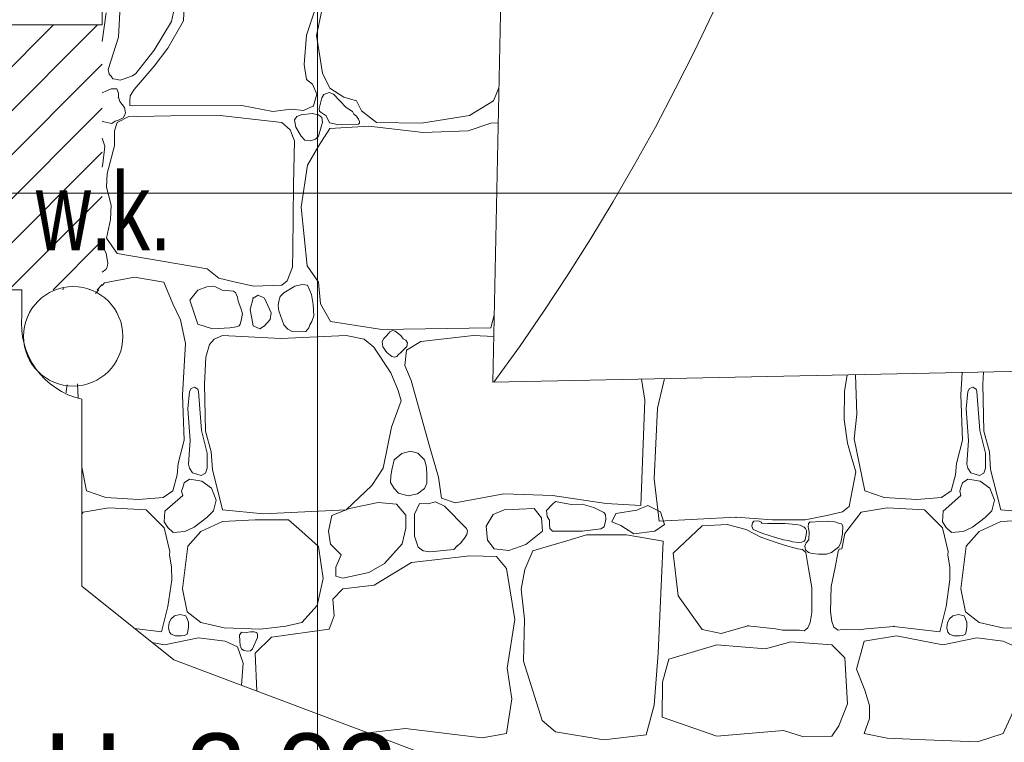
# Model space of a CAD drawing. Header units: millimetres. Extents: x -573548 to 674770, y -210017 to -47794.
# Tile 87 of 234: x 94223 to 96121, y -99540 to -98148. Entities that reach past the tile are written whole.
import ezdxf
from ezdxf.enums import TextEntityAlignment as Align

# ---------------------------------------------------------------- set-up
doc = ezdxf.new("R2010")
doc.units = ezdxf.units.MM
for name, color, linetype, lineweight in [('A.02 RZUT PIWNICY_is$0$_HATCH_Nr_pióra__18', 8, 'Continuous', 9), ('A.02 RZUT PIWNICY_is$0$A-WYSOKOSCI_Nr_pióra__7', 8, 'Continuous', 9), ('A.02 RZUT PIWNICY_is$0$DIM MALY_Nr_pióra__8', 8, 'Continuous', 9), ('A.02 RZUT PIWNICY_is$0$HATCH_Nr_pióra__18', 8, 'Continuous', 9), ('A.02 RZUT PIWNICY_is$0$PARAPET_Nr_pióra__7', 8, 'Continuous', 9), ('A.02 RZUT PIWNICY_is$0$strop_Nr_pióra__1', 8, 'Continuous', 9), ('A.02 RZUT PIWNICY_is$0$Structural - Bearing_Nr_pióra__21', 8, 'Continuous', 9), ('A.02 RZUT PIWNICY_is$0$Structural - Grid', 8, 'Continuous', 9), ('A.02 RZUT PIWNICY_is$0$Structural - Grid_Nr_pióra__17', 8, 'Continuous', 9)]:
    doc.layers.add(name, color=color, linetype=linetype, lineweight=lineweight)
doc.styles.add('A.02 RZUT PIWNICY_is$0$STYL_AUTOMATYCZNY_1', font='arial.ttf')
doc.styles.add('A.02 RZUT PIWNICY_is$0$STYL_AUTOMATYCZNY_5', font='arial.ttf', dxfattribs={"width": 0.7})

# ---------------------------------------------------------------- blocks, each defined once
blk = doc.blocks.new('*X48648')
at = {"layer": 'A.02 RZUT PIWNICY_is$0$_HATCH_Nr_pióra__18'}
for p, q in [((95085.7, -98151.8), (95101.9, -98075.9)), ((95111.3, -98091.6), (95108.8, -98150.2)), ((94987, -98122.1), (94983.7, -98182)), ((95346.2, -98177.8), (95368.9, -98107.7)), ((94959.7, -98134.9), (94952.3, -98190)), ((95376.3, -98127.1), (95365.1, -98178.7)), ((95052.2, -98206.7), (95085.7, -98151.8)), ((95108.8, -98150.2), (95078.7, -98203)), ((94983.7, -98182), (94963.7, -98244.3)), ((95341.2, -98234.4), (95346.2, -98177.8)), ((95365.1, -98178.7), (95376.7, -98250.9)), ((95017.2, -98251.7), (95052.2, -98206.7)), ((95078.7, -98203), (95052.2, -98237.7)), ((95052.2, -98237.7), (95013.9, -98282.3)), ((95345.7, -98263.3), (95341.2, -98234.4)), ((94963.7, -98244.3), (94965.9, -98253.2)), ((94965.9, -98253.2), (94969.3, -98256.7)), ((94969.3, -98256.7), (94973, -98261.7)), ((94994.5, -98262), (95010.7, -98256.4)), ((95010.7, -98256.4), (95017.2, -98251.7)), ((95376.7, -98250.9), (95390.7, -98279.8)), ((94973, -98261.7), (94977.7, -98262.6)), ((94977.7, -98262.6), (94986.9, -98264.3)), ((94986.9, -98264.3), (94994.5, -98262)), ((95357.3, -98272.4), (95345.7, -98263.3)), ((95366, -98291.4), (95357.3, -98272.4)), ((94960.7, -98285), (94952.3, -98288.8)), ((94969.4, -98281.2), (94960.7, -98285)), ((94980.4, -98281.5), (94969.4, -98281.2)), ((94983.9, -98289.6), (94980.4, -98281.5)), ((94983.3, -98297.5), (94983.9, -98289.6)), ((95006.4, -98294.8), (95005.5, -98305.3)), ((95013.9, -98282.3), (95006.4, -98294.8)), ((95359.4, -98314.1), (95366, -98291.4)), ((95379.3, -98292.2), (95375.6, -98298.4)), ((95389.4, -98288.6), (95379.3, -98292.2)), ((95398.1, -98291.3), (95389.4, -98288.6)), ((95390.7, -98279.8), (95417.6, -98297.5)), ((95422.4, -98316.9), (95398.1, -98291.3)), ((95706.5, -98304.2), (95716.9, -98279)), ((94986.2, -98305.8), (94983.3, -98297.5)), ((94994.9, -98317.4), (94986.2, -98305.8)), ((95005.5, -98305.3), (95005.4, -98313.4)), ((95005.4, -98313.4), (95009.7, -98314.1)), ((95009.7, -98314.1), (95221.1, -98313.6)), ((95221.1, -98313.6), (95280.9, -98325.2)), ((95340, -98322.7), (95359.4, -98314.1)), ((95375.6, -98298.4), (95370.4, -98319)), ((95417.6, -98297.5), (95442.3, -98304.2)), ((95442.3, -98304.2), (95451.8, -98323.6)), ((95660.3, -98332.6), (95706.5, -98304.2)), ((94992.5, -98336.8), (94995.4, -98332.5)), ((94997.4, -98327.7), (94994.9, -98317.4)), ((94995.4, -98332.5), (94997.4, -98327.7)), ((95015, -98333.8), (95003.5, -98334.4)), ((95020.5, -98334.7), (95015, -98333.8)), ((95084.4, -98333.1), (95020.5, -98334.7)), ((95179.8, -98332.6), (95084.4, -98333.1)), ((95298.7, -98345.8), (95179.8, -98332.6)), ((95280.9, -98325.2), (95316.4, -98320.3)), ((95316.4, -98320.3), (95340, -98322.7)), ((95335.8, -98331), (95327.3, -98334.4)), ((95356.8, -98328.8), (95335.8, -98331)), ((95369.3, -98331), (95356.8, -98328.8)), ((95375.3, -98336.6), (95369.3, -98331)), ((95370.4, -98319), (95370.7, -98324)), ((95370.7, -98324), (95373.9, -98326.9)), ((95373.9, -98326.9), (95384, -98333.1)), ((95384, -98333.1), (95390.5, -98346.4)), ((95427.5, -98320.7), (95422.4, -98316.9)), ((95434.7, -98325.2), (95427.5, -98320.7)), ((95437.2, -98329.8), (95434.7, -98325.2)), ((95442.4, -98334.2), (95437.2, -98329.8)), ((95446.1, -98339.6), (95442.4, -98334.2)), ((95451.8, -98323.6), (95481.1, -98346.3)), ((95567.8, -98347.1), (95660.3, -98332.6)), ((94952.3, -98344.2), (94970.8, -98348.3)), ((94970.8, -98348.3), (94977.4, -98343.5)), ((94980.8, -98345.8), (94976.1, -98362.4)), ((94977.4, -98343.5), (94983.3, -98341.7)), ((95003.5, -98334.4), (94980.8, -98345.8)), ((94983.3, -98341.7), (94992.5, -98336.8)), ((95314.6, -98359.9), (95298.7, -98345.8)), ((95327.3, -98334.4), (95322.7, -98341)), ((95322.7, -98341), (95325.6, -98355.1)), ((95369.3, -98372.3), (95376.8, -98345.6)), ((95376.8, -98345.6), (95375.3, -98336.6)), ((95390.5, -98346.4), (95399.8, -98348.4)), ((95465.9, -98353.3), (95390.7, -98357.4)), ((95399.8, -98348.4), (95405.4, -98350.6)), ((95405.4, -98350.6), (95413.6, -98350.1)), ((95413.6, -98350.1), (95445.9, -98349.2)), ((95445.9, -98349.2), (95448.3, -98347.2)), ((95448.2, -98344), (95446.1, -98339.6)), ((95448.3, -98347.2), (95448.2, -98344)), ((95570.7, -98365.2), (95465.9, -98353.3)), ((95481.1, -98346.3), (95567.8, -98347.1)), ((95701.2, -98347.5), (95657.8, -98362.4)), ((95715.5, -98346.6), (95701.2, -98347.5)), ((94976.1, -98362.4), (94975.6, -98391)), ((95323.1, -98381.6), (95314.6, -98359.9)), ((95325.6, -98355.1), (95335.8, -98372.3)), ((95335.8, -98372.3), (95342.6, -98380)), ((95363.5, -98377.9), (95369.3, -98372.3)), ((95390.7, -98357.4), (95369.3, -98391.7)), ((95657.8, -98362.4), (95570.7, -98365.2)), ((94957.4, -98391.5), (94952.3, -98376.3)), ((94975.6, -98391), (94961.9, -98444.5)), ((95320.9, -98465.7), (95323.1, -98381.6)), ((95342.6, -98380), (95353.4, -98381.1)), ((95353.4, -98381.1), (95363.5, -98377.9)), ((94953.4, -98425.7), (94957.4, -98391.5)), ((95369.3, -98391.7), (95347.8, -98428)), ((94952.3, -98431.8), (94953.4, -98425.7)), ((95347.8, -98428), (95335.8, -98509.3)), ((94961.9, -98444.5), (94960.2, -98470.6)), ((95319.6, -98591.3), (95320.9, -98465.7)), ((94960.2, -98470.6), (94969.3, -98505.6)), ((94969.3, -98505.6), (94967.9, -98532.9)), ((95335.8, -98509.3), (95347.4, -98622)), ((94967.9, -98532.9), (94960.6, -98568.8)), ((94960.6, -98568.8), (94980.8, -98598.5)), ((94960, -98598.7), (94952.3, -98582.3)), ((94962.9, -98616.8), (94960, -98598.7)), ((94980.8, -98598.5), (95154.2, -98628)), ((95318.8, -98624.8), (95319.6, -98591.3)), ((94961.8, -98624.7), (94962.9, -98616.8)), ((94952.3, -98634.5), (94959, -98629)), ((94959, -98629), (94961.8, -98624.7)), ((95154.2, -98628), (95177.1, -98646.2)), ((95308.8, -98651), (95318.8, -98624.8)), ((95347.4, -98622), (95368.9, -98653.8)), ((94956.5, -98655), (94952.3, -98660)), ((95014.3, -98644.3), (94956.5, -98655)), ((95071.2, -98653.4), (95014.3, -98644.3)), ((95088.2, -98695.5), (95071.2, -98653.4)), ((95177.1, -98646.2), (95206.8, -98653.1)), ((95206.8, -98653.1), (95243.5, -98661.4)), ((95298.7, -98659.6), (95308.8, -98651)), ((95368.9, -98653.8), (95373, -98695.5)), ((94945.4, -98668.1), (94939.1, -98675.6)), ((95136.5, -98668.7), (95121.2, -98688.1)), ((95154.1, -98662.6), (95136.5, -98668.7)), ((95167.4, -98661.6), (95154.1, -98662.6)), ((95170.3, -98662.9), (95167.4, -98661.6)), ((95183.5, -98668.7), (95170.3, -98662.9)), ((95205.1, -98671.2), (95183.5, -98668.7)), ((95209.1, -98673.2), (95205.1, -98671.2)), ((95213, -98682.3), (95209.1, -98673.2)), ((95243.5, -98661.4), (95298.7, -98659.6)), ((95302, -98674), (95295.2, -98681.1)), ((95323.2, -98661.6), (95302, -98674)), ((95337.8, -98658.3), (95323.2, -98661.6)), ((95348.1, -98659.7), (95337.8, -98658.3)), ((95352.3, -98669.9), (95348.1, -98659.7)), ((95355.3, -98677.6), (95352.3, -98669.9)), ((95121.2, -98688.1), (95136.5, -98734.3)), ((95214.5, -98690.1), (95213, -98682.3)), ((95219.7, -98703.6), (95214.5, -98690.1)), ((95243, -98684.3), (95237.6, -98706.2)), ((95253.1, -98678.9), (95243, -98684.3)), ((95264.8, -98684.3), (95253.1, -98678.9)), ((95278, -98712.4), (95264.8, -98684.3)), ((95292.6, -98690.1), (95291.3, -98698.8)), ((95295.2, -98681.1), (95292.6, -98690.1)), ((95358.8, -98696.4), (95355.3, -98677.6)), ((95103.4, -98726.4), (95088.2, -98695.5)), ((95222.3, -98713.7), (95219.7, -98703.6)), ((95220.1, -98727.6), (95222.3, -98713.7)), ((95237.6, -98706.2), (95243, -98738)), ((95276, -98725.6), (95278, -98712.4)), ((95291.3, -98698.8), (95292.9, -98708.7)), ((95292.9, -98708.7), (95302, -98735.9)), ((95359.8, -98718.6), (95358.8, -98696.4)), ((95373, -98695.5), (95392.4, -98729.3)), ((95112.9, -98771.9), (95103.4, -98726.4)), ((95217.8, -98734.3), (95220.1, -98727.6)), ((95264.8, -98738), (95276, -98725.6)), ((95352.3, -98735.9), (95356, -98729.6)), ((95356, -98729.6), (95359.8, -98718.6)), ((95392.4, -98729.3), (95491, -98744.6)), ((95701.2, -98741.3), (95707.9, -98717.4)), ((95136.5, -98734.3), (95164.5, -98743.8)), ((95164.5, -98743.8), (95198.4, -98741.7)), ((95198.4, -98741.7), (95210.3, -98739.6)), ((95210.3, -98739.6), (95216.1, -98737.4)), ((95216.1, -98737.4), (95217.8, -98734.3)), ((95243, -98738), (95256, -98743.5)), ((95256, -98743.5), (95264.8, -98738)), ((95302, -98735.9), (95309.7, -98744.2)), ((95309.7, -98744.2), (95318.4, -98748.9)), ((95318.4, -98748.9), (95330.8, -98749.1)), ((95330.8, -98749.1), (95344.5, -98748.8)), ((95344.5, -98748.8), (95347.3, -98745.4)), ((95347.3, -98745.4), (95350.3, -98741.4)), ((95350.3, -98741.4), (95352.3, -98735.9)), ((95491, -98744.6), (95701.2, -98741.3)), ((95506.5, -98749.1), (95501, -98756.2)), ((95511.8, -98746.8), (95506.5, -98749.1)), ((95517.1, -98747.9), (95511.8, -98746.8)), ((95527.8, -98756.2), (95517.1, -98747.9)), ((95167.8, -98763.6), (95159.2, -98773.5)), ((95184.3, -98756.2), (95167.8, -98763.6)), ((95296.6, -98762.4), (95184.3, -98756.2)), ((95422.4, -98756.2), (95296.6, -98762.4)), ((95456.8, -98763.6), (95422.4, -98756.2)), ((95475.8, -98778.5), (95456.8, -98763.6)), ((95495, -98762.3), (95491.5, -98767.7)), ((95491.5, -98767.7), (95493.3, -98778.1)), ((95501, -98756.2), (95495, -98762.3)), ((95532.4, -98762.7), (95527.8, -98756.2)), ((95537.3, -98765.2), (95532.4, -98762.7)), ((95540.4, -98770.5), (95537.3, -98765.2)), ((95566.2, -98768.1), (95538.5, -98784.7)), ((95539.6, -98777.7), (95540.4, -98770.5)), ((95668.1, -98756.2), (95566.2, -98768.1)), ((95707.1, -98758.1), (95668.1, -98756.2)), ((95106.7, -98870.5), (95112.9, -98771.9)), ((95159.2, -98773.5), (95152.1, -98798.3)), ((95508.4, -98828.4), (95475.8, -98778.5)), ((95493.3, -98778.1), (95501, -98789.2)), ((95501, -98789.2), (95510.3, -98796.5)), ((95523.3, -98792.9), (95527.8, -98789.2)), ((95527.8, -98789.2), (95539.6, -98777.7)), ((95538.5, -98784.7), (95535.6, -98814)), ((95152.1, -98798.3), (95149.3, -98850.3)), ((95510.3, -98796.5), (95515, -98797.9)), ((95515, -98797.9), (95519.9, -98796.5)), ((95519.9, -98796.5), (95523.3, -98792.9)), ((95535.6, -98814), (95547.4, -98843.2)), ((96606.7, -98870.5), (96609.4, -98827.5)), ((96650.6, -98826.7), (96649.3, -98850.3)), ((95522.8, -98862.3), (95508.4, -98828.4)), ((95547.4, -98843.2), (95583.1, -98969.6)), ((95998, -98880.8), (95991.7, -98840.3)), ((96035.7, -98839.4), (96022.4, -98896.4)), ((96383, -98864), (96388, -98832.1)), ((96403.9, -98831.8), (96406.9, -98908.1)), ((94882.9, -98866.7), (94883, -98864)), ((94883, -98864), (94885, -98851.4)), ((94904.6, -98849.4), (94905.7, -98876.2)), ((95120.4, -98864), (95117.3, -98897.5)), ((95123.5, -98858.1), (95120.4, -98864)), ((95130.1, -98855.7), (95123.5, -98858.1)), ((95136.4, -98859.9), (95130.1, -98855.7)), ((95138.1, -98864), (95136.4, -98859.9)), ((95143.4, -98939.6), (95138.1, -98864)), ((95149.3, -98850.3), (95151.3, -98940.7)), ((95528.6, -98882.1), (95522.8, -98862.3)), ((96382.1, -98918.2), (96383, -98864)), ((96620.4, -98864), (96617.3, -98897.5)), ((96623.5, -98858.1), (96620.4, -98864)), ((96630.1, -98855.7), (96623.5, -98858.1)), ((96636.4, -98859.9), (96630.1, -98855.7)), ((96638.1, -98864), (96636.4, -98859.9)), ((96643.4, -98939.6), (96638.1, -98864)), ((96649.3, -98850.3), (96651.3, -98940.7)), ((95110, -98958), (95106.7, -98870.5)), ((95509.6, -98932.8), (95528.6, -98882.1)), ((95990.1, -99083.5), (95998, -98880.8)), ((96610, -98958), (96606.7, -98870.5)), ((95117.3, -98897.5), (95121.9, -98958.4)), ((96022.4, -98896.4), (96015.9, -99032.1)), ((96617.3, -98897.5), (96621.9, -98958.4)), ((96388.5, -98963.5), (96382.1, -98918.2)), ((96406.9, -98908.1), (96401.2, -98955.5)), ((95154.7, -98983), (95143.4, -98939.6)), ((95151.3, -98940.7), (95162.5, -98980.3)), ((95493.9, -99012.1), (95509.6, -98932.8)), ((96654.7, -98983), (96643.4, -98939.6)), ((96651.3, -98940.7), (96662.5, -98980.3)), ((95098.9, -99003), (95110, -98958)), ((95121.9, -98958.4), (95118.3, -99004.4)), ((96401.2, -98955.5), (96422.2, -99055.4)), ((96598.9, -99003), (96610, -98958)), ((96621.9, -98958.4), (96618.3, -99004.4)), ((95546.4, -98978.9), (95529.4, -98983.8)), ((95560.2, -98983), (95546.4, -98978.9)), ((95583.1, -98969.6), (95600.4, -99029)), ((96395.5, -98988.7), (96388.5, -98963.5)), ((95154.5, -99012.1), (95154.7, -98983)), ((95162.5, -98980.3), (95164.5, -99014.6)), ((95514.8, -98995.7), (95510.1, -99015.2)), ((95529.4, -98983.8), (95514.8, -98995.7)), ((95573.5, -98995.7), (95560.2, -98983)), ((95577.3, -99010), (95573.5, -98995.7)), ((96404.4, -99018.8), (96395.5, -98988.7)), ((96654.5, -99012.1), (96654.7, -98983)), ((96662.5, -98980.3), (96664.5, -99014.6)), ((94912.7, -99010.2), (94922.2, -99055.4)), ((95096.8, -99024.5), (95098.9, -99003)), ((95118.3, -99004.4), (95120.4, -99012.1)), ((95120.4, -99012.1), (95126.5, -99020.7)), ((95151.6, -99021.4), (95154.5, -99012.1)), ((95164.5, -99014.6), (95184.3, -99091.8)), ((95471.6, -99045.5), (95493.9, -99012.1)), ((95510.1, -99015.2), (95508.2, -99027.3)), ((95577.8, -99025.7), (95577.3, -99010)), ((96596.8, -99024.5), (96598.9, -99003)), ((96618.3, -99004.4), (96620.4, -99012.1)), ((96620.4, -99012.1), (96626.5, -99020.7)), ((96651.6, -99021.4), (96654.5, -99012.1)), ((96664.5, -99014.6), (96684.3, -99091.8)), ((95088.2, -99055.4), (95096.8, -99024.5)), ((95120.4, -99033.3), (95110.3, -99039.9)), ((95132.7, -99034.8), (95120.4, -99033.3)), ((95126.5, -99020.7), (95143.1, -99025.8)), ((95144.4, -99036.7), (95132.7, -99034.8)), ((95143.1, -99025.8), (95151.6, -99021.4)), ((95508.2, -99027.3), (95508, -99039.7)), ((95577.9, -99040.6), (95577.8, -99025.7)), ((95600.4, -99029), (95606.2, -99069.9)), ((96015.9, -99032.1), (96025.9, -99113.8)), ((96391.5, -99086), (96404.4, -99018.8)), ((96588.2, -99055.4), (96596.8, -99024.5)), ((96620.4, -99033.3), (96610.3, -99039.9)), ((96632.7, -99034.8), (96620.4, -99033.3)), ((96626.5, -99020.7), (96643.1, -99025.8)), ((96644.4, -99036.7), (96632.7, -99034.8)), ((96643.1, -99025.8), (96651.6, -99021.4)), ((95107.3, -99048.9), (95105, -99055.9)), ((95110.3, -99039.9), (95107.3, -99048.9)), ((95162.8, -99050.5), (95144.4, -99036.7)), ((95171.7, -99073.8), (95162.8, -99050.5)), ((95422.4, -99091.8), (95471.6, -99045.5)), ((95508, -99039.7), (95514.8, -99050.9)), ((95514.8, -99050.9), (95523.5, -99060.3)), ((95559.8, -99061.5), (95573.5, -99050.9)), ((95573.5, -99050.9), (95577.9, -99040.6)), ((96607.3, -99048.9), (96605, -99055.9)), ((96610.3, -99039.9), (96607.3, -99048.9)), ((96662.8, -99050.5), (96644.4, -99036.7)), ((96671.7, -99073.8), (96662.8, -99050.5)), ((94922.2, -99055.4), (94959.4, -99068.2)), ((94959.4, -99068.2), (95022.1, -99072)), ((95022.1, -99072), (95070, -99068.2)), ((95070, -99068.2), (95088.2, -99055.4)), ((95107.3, -99064.2), (95072.7, -99094.9)), ((95105, -99055.9), (95107.3, -99064.2)), ((95167, -99094), (95171.7, -99073.8)), ((95523.5, -99060.3), (95542.1, -99064.9)), ((95542.1, -99064.9), (95559.8, -99061.5)), ((95606.2, -99069.9), (95632.2, -99078.6)), ((95632.2, -99078.6), (95726.3, -99061.2)), ((95726.3, -99061.2), (95820, -99064.5)), ((95820, -99064.5), (95923.7, -99080.2)), ((96422.2, -99055.4), (96459.4, -99068.2)), ((96459.4, -99068.2), (96522.1, -99072)), ((96522.1, -99072), (96570, -99068.2)), ((96570, -99068.2), (96588.2, -99055.4)), ((96607.3, -99064.2), (96572.7, -99094.9)), ((96605, -99055.9), (96607.3, -99064.2)), ((96667, -99094), (96671.7, -99073.8)), ((94915.2, -99096.3), (94965.1, -99088.5)), ((94965.1, -99088.5), (95037, -99091.8)), ((95037, -99091.8), (95071.9, -99126.8)), ((95184.3, -99091.8), (95263.2, -99100)), ((95263.2, -99100), (95422.4, -99091.8)), ((95429.1, -99089.7), (95394.9, -99103.3)), ((95484, -99078.2), (95429.1, -99089.7)), ((95519.1, -99081), (95484, -99078.2)), ((95537.7, -99102.5), (95519.1, -99081)), ((95563.7, -99079.8), (95554.4, -99100.4)), ((95579.9, -99080.4), (95563.7, -99079.8)), ((95594.3, -99076.7), (95579.9, -99080.4)), ((95611.6, -99085.2), (95594.3, -99076.7)), ((95654.5, -99128.1), (95611.6, -99085.2)), ((95727.2, -99092.2), (95705.7, -99101.3)), ((95785, -99089.7), (95727.2, -99092.2)), ((95798.6, -99107.5), (95785, -99089.7)), ((95820, -99081.5), (95808.5, -99093.4)), ((95808.5, -99093.4), (95809.5, -99105.2)), ((95826, -99075.8), (95820, -99081.5)), ((95839, -99078.9), (95826, -99075.8)), ((95856.8, -99081.8), (95839, -99078.9)), ((95877, -99081.5), (95856.8, -99081.8)), ((95899.9, -99087.5), (95877, -99081.5)), ((95909.7, -99092.9), (95899.9, -99087.5)), ((95919, -99097.5), (95909.7, -99092.9)), ((95923.7, -99080.2), (95990.1, -99083.5)), ((95942.1, -99099), (95982.4, -99092.9)), ((95982.4, -99092.9), (96004.1, -99083.9)), ((96004.1, -99083.9), (96028.2, -99096)), ((96378.8, -99096), (96391.5, -99086)), ((96415.2, -99096.3), (96465.1, -99088.5)), ((96465.1, -99088.5), (96537, -99091.8)), ((96537, -99091.8), (96571.9, -99126.8)), ((96684.3, -99091.8), (96763.2, -99100)), ((94912.7, -99099.6), (94915.2, -99096.3)), ((95072.7, -99094.9), (95071.7, -99115.2)), ((95129.3, -99125.7), (95153.7, -99106.9)), ((95153.7, -99106.9), (95167, -99094)), ((95247.1, -99111.2), (95184.3, -99114.5)), ((95311.5, -99111.6), (95247.1, -99111.2)), ((95337.1, -99133.9), (95311.5, -99111.6)), ((95394.9, -99103.3), (95388.6, -99133.2)), ((95537.3, -99127.3), (95537.7, -99102.5)), ((95554.4, -99100.4), (95553.8, -99143)), ((95705.7, -99101.3), (95691.9, -99123.6)), ((95800.9, -99133.4), (95798.6, -99107.5)), ((95809.5, -99105.2), (95814.3, -99112.2)), ((95814.3, -99112.2), (95814.1, -99119.5)), ((95922.5, -99101.4), (95919, -99097.5)), ((95921.7, -99116.5), (95922.6, -99109.9)), ((95922.6, -99109.9), (95922.5, -99101.4)), ((95934.3, -99115.2), (95942.1, -99099)), ((96025.9, -99113.8), (96173.7, -99106.3)), ((96028.2, -99096), (96036, -99120.6)), ((96173.7, -99106.3), (96244, -99111.6)), ((96244, -99111.6), (96306.8, -99111.6)), ((96306.8, -99111.6), (96348.5, -99103.2)), ((96348.5, -99103.2), (96378.8, -99096)), ((96383.7, -99137.5), (96415.2, -99096.3)), ((96572.7, -99094.9), (96571.7, -99115.2)), ((96629.3, -99125.7), (96653.7, -99106.9)), ((96653.7, -99106.9), (96667, -99094)), ((96747.1, -99111.2), (96684.3, -99114.5)), ((95071.7, -99115.2), (95078.8, -99126.2)), ((95071.9, -99126.8), (95082.6, -99172.5)), ((95078.8, -99126.2), (95088.8, -99135.7)), ((95111.7, -99133.9), (95129.3, -99125.7)), ((95184.3, -99114.5), (95142.2, -99133.9)), ((95530.1, -99157.9), (95537.3, -99127.3)), ((95656.1, -99132.4), (95654.5, -99128.1)), ((95691.9, -99123.6), (95694.6, -99150.4)), ((95814.1, -99119.5), (95815, -99127.9)), ((95815, -99127.9), (95820, -99133.5)), ((95877, -99133.5), (95913.3, -99129)), ((95913.3, -99129), (95919.8, -99124.6)), ((95919.8, -99124.6), (95921.7, -99116.5)), ((95951.7, -99122.4), (95934.3, -99115.2)), ((95977, -99138.1), (95951.7, -99122.4)), ((96036, -99120.6), (96017.3, -99133.3)), ((96108.2, -99122.9), (96052.7, -99175.7)), ((96156.8, -99120.3), (96108.2, -99122.9)), ((96193.1, -99130.1), (96156.8, -99120.3)), ((96221.7, -99144.8), (96193.1, -99130.1)), ((96205.4, -99117.2), (96204.3, -99123.7)), ((96204.3, -99123.7), (96207.1, -99130.1)), ((96208.3, -99113.8), (96205.4, -99117.2)), ((96207.1, -99130.1), (96225.1, -99137.5)), ((96214.3, -99113.3), (96208.3, -99113.8)), ((96218.6, -99114.1), (96214.3, -99113.3)), ((96221.9, -99115.6), (96218.6, -99114.1)), ((96223.6, -99117.6), (96221.9, -99115.6)), ((96234.4, -99118.5), (96223.6, -99117.6)), ((96267.6, -99118.3), (96234.4, -99118.5)), ((96288.8, -99120.3), (96267.6, -99118.3)), ((96297.2, -99121.7), (96288.8, -99120.3)), ((96304.9, -99125.3), (96297.2, -99121.7)), ((96307.9, -99128.1), (96304.9, -99125.3)), ((96309.8, -99131.8), (96307.9, -99128.1)), ((96313.3, -99118.3), (96312.9, -99124.6)), ((96312.9, -99124.6), (96314.8, -99134.7)), ((96316.4, -99115.4), (96313.3, -99118.3)), ((96320.1, -99115.7), (96316.4, -99115.4)), ((96333.4, -99114.8), (96320.1, -99115.7)), ((96352, -99113.9), (96333.4, -99114.8)), ((96364.2, -99115.1), (96352, -99113.9)), ((96373.3, -99118.3), (96364.2, -99115.1)), ((96377.3, -99118.9), (96373.3, -99118.3)), ((96379.3, -99123.3), (96377.3, -99118.9)), ((96378.7, -99138.3), (96379.3, -99123.3)), ((96571.7, -99115.2), (96578.8, -99126.2)), ((96571.9, -99126.8), (96582.6, -99172.5)), ((96578.8, -99126.2), (96588.8, -99135.7)), ((96611.7, -99133.9), (96629.3, -99125.7)), ((96684.3, -99114.5), (96642.2, -99133.9)), ((95088.8, -99135.7), (95111.7, -99133.9)), ((95142.2, -99133.9), (95117.1, -99162.4)), ((95369.3, -99162.8), (95337.1, -99133.9)), ((95388.6, -99133.2), (95392, -99158.2)), ((95553.8, -99143), (95561.3, -99163.8)), ((95643.4, -99155.7), (95650.3, -99146.5)), ((95650.3, -99146.5), (95655.1, -99139.5)), ((95655.1, -99139.5), (95656.1, -99132.4)), ((95768.9, -99159.1), (95800.9, -99133.4)), ((95820, -99133.5), (95877, -99133.5)), ((95885.7, -99140.5), (95847.7, -99152)), ((95924.1, -99140.5), (95885.7, -99140.5)), ((95962.5, -99140.5), (95924.1, -99140.5)), ((96033.4, -99152.2), (95962.5, -99140.5)), ((96017.3, -99133.3), (95977, -99138.1)), ((96255, -99156.2), (96221.7, -99144.8)), ((96225.1, -99137.5), (96250.1, -99145.6)), ((96250.1, -99145.6), (96265.2, -99149.7)), ((96265.2, -99149.7), (96274.7, -99151.3)), ((96304.9, -99152.4), (96307, -99149.8)), ((96307, -99149.8), (96307.8, -99146)), ((96307.8, -99146), (96308.9, -99140.4)), ((96308.9, -99140.4), (96309.3, -99136)), ((96313.8, -99149.7), (96309, -99155.4)), ((96309.3, -99136), (96309.8, -99131.8)), ((96314.8, -99134.7), (96313.8, -99149.7)), ((96376, -99154.9), (96378.7, -99138.3)), ((96377.4, -99167.3), (96383.7, -99137.5)), ((96588.8, -99135.7), (96611.7, -99133.9)), ((96642.2, -99133.9), (96617.1, -99162.4)), ((95117.1, -99162.4), (95107.1, -99244.5)), ((95377.9, -99224.3), (95369.3, -99162.8)), ((95392, -99158.2), (95412.6, -99178.5)), ((95496, -99195.8), (95530.1, -99157.9)), ((95561.3, -99163.8), (95570.9, -99170.8)), ((95583.9, -99173.1), (95630.2, -99168.7)), ((95630.2, -99168.7), (95636.5, -99161.6)), ((95636.4, -99161.9), (95643.4, -99155.7)), ((95694.6, -99150.4), (95707.8, -99167.3)), ((95707.8, -99167.3), (95736.2, -99170.2)), ((95736.2, -99170.2), (95768.9, -99159.1)), ((95807.7, -99163.6), (95782, -99171.3)), ((95847.7, -99152), (95807.7, -99163.6)), ((96024, -99368.3), (96033.4, -99152.2)), ((96273.3, -99161.8), (96255, -99156.2)), ((96293.1, -99167), (96273.3, -99161.8)), ((96274.7, -99151.3), (96282.4, -99153.9)), ((96282.4, -99153.9), (96294.9, -99155)), ((96301.6, -99168.6), (96293.1, -99167)), ((96294.9, -99155), (96300.6, -99154.5)), ((96300.6, -99154.5), (96304.9, -99152.4)), ((96308.2, -99174.1), (96301.6, -99168.6)), ((96309, -99155.4), (96306.3, -99162)), ((96306.3, -99162), (96307.7, -99169.1)), ((96307.7, -99169.1), (96313.3, -99174.1)), ((96358, -99174.1), (96372, -99163.2)), ((96370.6, -99172.5), (96372.4, -99167.7)), ((96372, -99163.2), (96376, -99154.9)), ((96372.4, -99167.7), (96377.4, -99167.3)), ((96617.1, -99162.4), (96607.1, -99244.5)), ((95082.6, -99172.5), (95081.8, -99178.8)), ((95081.8, -99178.8), (95085.8, -99202.3)), ((95412.6, -99178.5), (95402.3, -99202.8)), ((95660.7, -99180.9), (95548.4, -99193.3)), ((95570.9, -99170.8), (95583.9, -99173.1)), ((95712.3, -99181.8), (95660.7, -99180.9)), ((95731.3, -99204.8), (95712.3, -99181.8)), ((95782, -99171.3), (95766.9, -99207.2)), ((96052.7, -99175.7), (96062.5, -99257.5)), ((96313.3, -99204.8), (96308.2, -99174.1)), ((96313.3, -99174.1), (96320.7, -99176.2)), ((96320.7, -99176.2), (96332.4, -99177.4)), ((96332.4, -99177.4), (96347.8, -99177.2)), ((96347.8, -99177.2), (96358, -99174.1)), ((96364.6, -99203), (96370.6, -99172.5)), ((96582.6, -99172.5), (96581.8, -99178.8)), ((96581.8, -99178.8), (96585.8, -99202.3)), ((95085.8, -99202.3), (95086.1, -99227)), ((95402.3, -99202.8), (95402.7, -99220.2)), ((95466.3, -99212.7), (95496, -99195.8)), ((95548.4, -99193.3), (95476.2, -99237.1)), ((95747.4, -99303.1), (95731.3, -99204.8)), ((95766.9, -99207.2), (95759.4, -99244.8)), ((96320, -99241.6), (96313.3, -99204.8)), ((96357, -99239.7), (96364.6, -99203)), ((96585.8, -99202.3), (96586.1, -99227)), ((95366.8, -99276.7), (95377.9, -99224.3)), ((95402.7, -99220.2), (95415.9, -99223.9)), ((95415.9, -99223.9), (95466.3, -99212.7)), ((95086.1, -99227), (95078.5, -99278.5)), ((95107.1, -99244.5), (95115.8, -99288.7)), ((95415.9, -99244.1), (95396.5, -99263.9)), ((95476.2, -99237.1), (95415.9, -99244.1)), ((95759.4, -99244.8), (95765.9, -99302.9)), ((96320, -99289.7), (96320, -99241.6)), ((96355.7, -99287.7), (96357, -99239.7)), ((96586.1, -99227), (96578.5, -99278.5)), ((96607.1, -99244.5), (96615.8, -99288.7)), ((95396.5, -99263.9), (95399.4, -99296.1)), ((96062.5, -99257.5), (96108.2, -99322.9)), ((95078.5, -99278.5), (95066.5, -99326.8)), ((95337.1, -99308.9), (95366.8, -99276.7)), ((96578.5, -99278.5), (96566.5, -99326.8)), ((95091.4, -99296.3), (95084.9, -99302.3)), ((95102.5, -99293.8), (95091.4, -99296.3)), ((95113.6, -99296.4), (95102.5, -99293.8)), ((95115.8, -99302.3), (95113.6, -99296.4)), ((95115.8, -99288.7), (95142.2, -99308.9)), ((95399.4, -99296.1), (95389.9, -99322.1)), ((96316.5, -99309.1), (96320, -99289.7)), ((96358.6, -99307.3), (96355.7, -99287.7)), ((96591.4, -99296.3), (96584.9, -99302.3)), ((96602.5, -99293.8), (96591.4, -99296.3)), ((96613.6, -99296.4), (96602.5, -99293.8)), ((96615.8, -99302.3), (96613.6, -99296.4)), ((96615.8, -99288.7), (96642.2, -99308.9)), ((95066.5, -99326.8), (95014.7, -99320.8)), ((95081, -99309.2), (95080.2, -99319.7)), ((95080.2, -99319.7), (95081.7, -99327.9)), ((95084.9, -99302.3), (95081, -99309.2)), ((95118.4, -99308.7), (95115.8, -99302.3)), ((95117.4, -99326.1), (95118.7, -99317.5)), ((95118.7, -99317.5), (95118.4, -99308.7)), ((95142.2, -99308.9), (95187.2, -99319.6)), ((95187.2, -99319.6), (95257, -99321.7)), ((95257, -99321.7), (95306.1, -99315.9)), ((95306.1, -99315.9), (95337.1, -99308.9)), ((95732.9, -99397.2), (95747.4, -99303.1)), ((95765.9, -99302.9), (95764.3, -99383.6)), ((96145.2, -99330), (96196.7, -99315.3)), ((96196.7, -99315.3), (96249.9, -99321.1)), ((96308.2, -99322.9), (96312.4, -99319.6)), ((96312.4, -99319.6), (96316.5, -99309.1)), ((96362.4, -99317.8), (96358.6, -99307.3)), ((96366.5, -99321.3), (96362.4, -99317.8)), ((96424.8, -99321.1), (96411.5, -99323.2)), ((96478.2, -99316.7), (96424.8, -99321.1)), ((96566.5, -99326.8), (96478.2, -99316.7)), ((96581, -99309.2), (96580.2, -99319.7)), ((96580.2, -99319.7), (96581.7, -99327.9)), ((96584.9, -99302.3), (96581, -99309.2)), ((96618.4, -99308.7), (96615.8, -99302.3)), ((96617.4, -99326.1), (96618.7, -99317.5)), ((96618.7, -99317.5), (96618.4, -99308.7)), ((96642.2, -99308.9), (96687.2, -99319.6)), ((96687.2, -99319.6), (96757, -99321.7)), ((95072.5, -99352.2), (95138.1, -99338.6)), ((95081.7, -99327.9), (95084.9, -99331.6)), ((95084.9, -99331.6), (95093.7, -99334.6)), ((95093.7, -99334.6), (95104.2, -99334.7)), ((95104.2, -99334.7), (95111, -99334.1)), ((95111, -99334.1), (95115.8, -99331.6)), ((95115.8, -99331.6), (95117.4, -99326.1)), ((95138.1, -99338.6), (95188.9, -99344.8)), ((95220.8, -99327.9), (95216.9, -99333.7)), ((95216.9, -99333.7), (95217.4, -99344.7)), ((95229.7, -99328.6), (95220.8, -99327.9)), ((95238.1, -99326.9), (95229.7, -99328.6)), ((95245, -99327.1), (95238.1, -99326.9)), ((95242, -99359.7), (95251.7, -99338.2)), ((95247.1, -99327.9), (95245, -99327.1)), ((95250.5, -99328.4), (95247.1, -99327.9)), ((95278.5, -99337.4), (95247.1, -99367.9)), ((95251.5, -99332.5), (95250.5, -99328.4)), ((95251.7, -99338.2), (95251.5, -99332.5)), ((95389.9, -99322.1), (95278.5, -99337.4)), ((96108.2, -99322.9), (96145.2, -99330)), ((96249.9, -99321.1), (96263.2, -99323.6)), ((96263.2, -99323.6), (96296.3, -99324.2)), ((96296.3, -99324.2), (96304.9, -99325.1)), ((96304.9, -99325.1), (96308.2, -99322.9)), ((96369.8, -99323.6), (96366.5, -99321.3)), ((96378.4, -99322.8), (96369.8, -99323.6)), ((96411.5, -99323.2), (96378.4, -99322.8)), ((96421, -99344.8), (96483.3, -99334.9)), ((96483.3, -99334.9), (96572.5, -99352.2)), ((96572.5, -99352.2), (96638.1, -99338.6)), ((96581.7, -99327.9), (96584.9, -99331.6)), ((96584.9, -99331.6), (96593.7, -99334.6)), ((96593.7, -99334.6), (96604.2, -99334.7)), ((96604.2, -99334.7), (96611, -99334.1)), ((96611, -99334.1), (96615.8, -99331.6)), ((96615.8, -99331.6), (96617.4, -99326.1)), ((96638.1, -99338.6), (96688.9, -99344.8)), ((95048.1, -99347.5), (95072.5, -99352.2)), ((95188.9, -99344.8), (95213.2, -99356)), ((95213.2, -99356), (95224, -99387.7)), ((95217.4, -99344.7), (95218.2, -99353.5)), ((95218.2, -99353.5), (95220.8, -99359.7)), ((96136.9, -99352.2), (96044.4, -99379.9)), ((96230.3, -99360.1), (96136.9, -99352.2)), ((96279.4, -99346.5), (96230.3, -99360.1)), ((96358.7, -99352.2), (96279.4, -99346.5)), ((96383.4, -99377), (96358.7, -99352.2)), ((96405.7, -99399.3), (96421, -99344.8)), ((96688.9, -99344.8), (96713.2, -99356)), ((95220.8, -99359.7), (95225.2, -99362.8)), ((95225.2, -99362.8), (95232.1, -99364.3)), ((95232.1, -99364.3), (95238.3, -99363.4)), ((95238.3, -99363.4), (95242, -99359.7)), ((95247.1, -99367.9), (95250.2, -99441.2)), ((96016.2, -99468.5), (96024, -99368.3)), ((96388.8, -99465.8), (96383.4, -99377)), ((95224, -99387.7), (95220.7, -99430.1)), ((95764.3, -99383.6), (95800.2, -99498)), ((96044.4, -99379.9), (96031.9, -99424)), ((95741.6, -99456.3), (95732.9, -99397.2)), ((96422.2, -99439.3), (96405.7, -99399.3)), ((96031.9, -99424), (96031.1, -99491.2)), ((96430.9, -99468.7), (96422.2, -99439.3)), ((95731.3, -99522.7), (95741.6, -99456.3)), ((96000.6, -99525.3), (96016.2, -99468.5)), ((96371.8, -99508.3), (96388.8, -99465.8)), ((96431.3, -99494.3), (96430.9, -99468.7)), ((96718.6, -99457.1), (96688.9, -99522.7)), ((96031.1, -99491.2), (96136.9, -99528.1)), ((95800.2, -99498), (95825.8, -99519.4)), ((96358.7, -99528.1), (96371.8, -99508.3)), ((96421, -99522.7), (96431.3, -99494.3)), ((95464.2, -99521.5), (95536.5, -99513.2)), ((95536.5, -99513.2), (95684.2, -99531)), ((95684.2, -99531), (95731.3, -99522.7)), ((95825.8, -99519.4), (95919.1, -99535.1)), ((95919.1, -99535.1), (96000.6, -99525.3)), ((96136.9, -99528.1), (96265.3, -99517)), ((96265.3, -99517), (96303.7, -99529.3)), ((96303.7, -99529.3), (96358.7, -99528.1)), ((96465.1, -99532.2), (96421, -99522.7)), ((96688.9, -99522.7), (96638.9, -99539.2)), ((96539, -99535.1), (96465.1, -99532.2)), ((96638.9, -99539.2), (96539, -99535.1))]:
    blk.add_line(p, q, dxfattribs=at)
for p in [(94983.3, -98297.5), (95359.4, -98314.1), (95243, -98684.3), (95264.8, -98738), (95527.8, -98789.2), (96173.7, -99106.3), (96196.7, -99315.3), (96478.2, -99316.7), (96308.2, -99322.9), (96308.2, -99322.9), (96366.5, -99321.3), (96366.5, -99321.3)]:
    blk.add_point(p, dxfattribs=at)
blk = doc.blocks.new('A.02 RZUT PIWNICY_is$0$Wypełnienie_27_1')
at = {"layer": 'A.02 RZUT PIWNICY_is$0$_HATCH_Nr_pióra__18'}
blk.add_blockref('*X48648', (0, 0), dxfattribs=at)
blk = doc.blocks.new('*X48650')
at = {"layer": 'A.02 RZUT PIWNICY_is$0$_HATCH_Nr_pióra__18'}
for p, q in [((94863.6, -98668.1), (94863.6, -98668)), ((94878, -98665.5), (94876.5, -98667.4)), ((94876.5, -98667.4), (94876.5, -98668.1)), ((94927.6, -98668.1), (94927.6, -98667.8))]:
    blk.add_line(p, q, dxfattribs=at)
blk = doc.blocks.new('A.02 RZUT PIWNICY_is$0$Wypełnienie_28_1')
at = {"layer": 'A.02 RZUT PIWNICY_is$0$_HATCH_Nr_pióra__18'}
blk.add_blockref('*X48650', (0, 0), dxfattribs=at)
blk = doc.blocks.new('A.02 RZUT PIWNICY_is$0$Standardowy znacznik osi')
at = {"layer": 'A.02 RZUT PIWNICY_is$0$Structural - Grid_Nr_pióra__17'}
blk.add_line((1000, 0), (17855.4, 0), dxfattribs=at)
at = {"layer": 'A.02 RZUT PIWNICY_is$0$Structural - Grid_Nr_pióra__17', "style": 'A.02 RZUT PIWNICY_is$0$STYL_AUTOMATYCZNY_1'}
for tag, p in [('AC_MarkerText_1_0', (5, -80)), ('AC_MarkerText_1_1', (19360.4, -80))]:
    blk.add_attdef(tag, text='', height=350, rotation=270, dxfattribs=at).set_placement(p, align=Align.TOP_CENTER)
blk = doc.blocks.new('A.02 RZUT PIWNICY_is$0$Standardowy znacznik osi_4')
at = {"layer": 'A.02 RZUT PIWNICY_is$0$Structural - Grid_Nr_pióra__17'}
blk.add_line((1000, 0), (42868.7, 0), dxfattribs=at)
at = {"layer": 'A.02 RZUT PIWNICY_is$0$Structural - Grid_Nr_pióra__17', "style": 'A.02 RZUT PIWNICY_is$0$STYL_AUTOMATYCZNY_1'}
for tag, p in [('AC_MarkerText_1_0', (-250, -335)), ('AC_MarkerText_1_1', (44118.7, -335))]:
    blk.add_attdef(tag, text='', height=350, rotation=180, dxfattribs=at).set_placement(p, align=Align.TOP_CENTER)
blk = doc.blocks.new('A.02 RZUT PIWNICY_is')
at = {"layer": 'A.02 RZUT PIWNICY_is$0$HATCH_Nr_pióra__18'}
h = blk.add_hatch(dxfattribs=at)
h.set_pattern_fill('Common_Brick_0001', color=256, style=0, pattern_type=2)
h.set_pattern_definition([(45, (0, 0), (-42.426407, 42.426407), [])])
h.paths.add_polyline_path([(90073.4, -98148.1), (90073.4, -98428.1), (89933.4, -98428.1), (89933.4, -98161.4), (89933.4, -98148.1), (89372.3, -98148.1), (89357.3, -98658.1), (89457.3, -98658.1), (89457.3, -98766.1), (90367.3, -98766.1), (90367.3, -98668.1), (94952.3, -98668.1), (94952.3, -98158.1), (90332.4, -98158.1), (90332.4, -97048.1), (90202.4, -97048.1), (90202.4, -98148.1)])
at = {"layer": 'A.02 RZUT PIWNICY_is$0$DIM MALY_Nr_pióra__8'}
blk.add_circle((94896.3, -98758), 95.8, dxfattribs=at)
at = {"layer": 'A.02 RZUT PIWNICY_is$0$strop_Nr_pióra__1'}
blk.add_arc((92275.6, -96331), 4254.7, 323.7603, 33.8957, dxfattribs=at)
at = {"layer": 'A.02 RZUT PIWNICY_is$0$Structural - Bearing_Nr_pióra__21'}
for p, q in [((94952.3, -98158.1), (94982.4, -93907.8)), ((95705.3, -98846.2), (95749.4, -96688.2)), ((94952.3, -98158.1), (90332.4, -98158.1)), ((90367.3, -98668.1), (94797.3, -98668.1)), ((94797.3, -98718.1), (94797.3, -98668.1)), ((97936.6, -98800.1), (95705.3, -98846.2)), ((94912.7, -98879.1), (94912.7, -99239.4)), ((95090.3, -99381.2), (94912.7, -99239.4)), ((95090.3, -99381.2), (96228.4, -99808.2))]:
    blk.add_line(p, q, dxfattribs=at)
blk.add_arc((94946.4, -98733.1), 149.9, 174.2689, 256.9922, dxfattribs=at)
at = {"layer": 'A.02 RZUT PIWNICY_is$0$_HATCH_Nr_pióra__18'}
for name in ['A.02 RZUT PIWNICY_is$0$Wypełnienie_27_1', 'A.02 RZUT PIWNICY_is$0$Wypełnienie_28_1']:
    blk.add_blockref(name, (0, 0), dxfattribs=at)
at = {"layer": 'A.02 RZUT PIWNICY_is$0$Structural - Grid', "zscale": 1000}
for name, p, rotation in [('A.02 RZUT PIWNICY_is$0$Standardowy znacznik osi', (95367.3, -108395.1), 90), ('A.02 RZUT PIWNICY_is$0$Standardowy znacznik osi_4', (121683.4, -98482.5), 180)]:
    blk.add_blockref(name, p, dxfattribs=dict(at, rotation=rotation))
at = {"layer": 'A.02 RZUT PIWNICY_is$0$A-WYSOKOSCI_Nr_pióra__7', "insert": (95180.5, -99598.8), "char_height": 150, "attachment_point": 5, "style": 'A.02 RZUT PIWNICY_is$0$STYL_AUTOMATYCZNY_1'}
blk.add_mtext('\\A1;{\\pqc;\\fArial|b0|i0|c238|p0;\\W1.000000;H=2.03}', dxfattribs=at)
at = {"layer": 'A.02 RZUT PIWNICY_is$0$PARAPET_Nr_pióra__7', "insert": (94954.8, -98517.2), "char_height": 150, "attachment_point": 5, "style": 'A.02 RZUT PIWNICY_is$0$STYL_AUTOMATYCZNY_5'}
blk.add_mtext('\\A1;{\\pqc;\\fArial|b0|i0|c238|p0;\\W0.700000;w.k.}', dxfattribs=at)

msp = doc.modelspace()

# ---------------------------------------------------------------- block references
at = {"ltscale": 10}
msp.add_blockref('A.02 RZUT PIWNICY_is', (-570.2, 0), dxfattribs=at)

doc.saveas('drawing.dxf')
